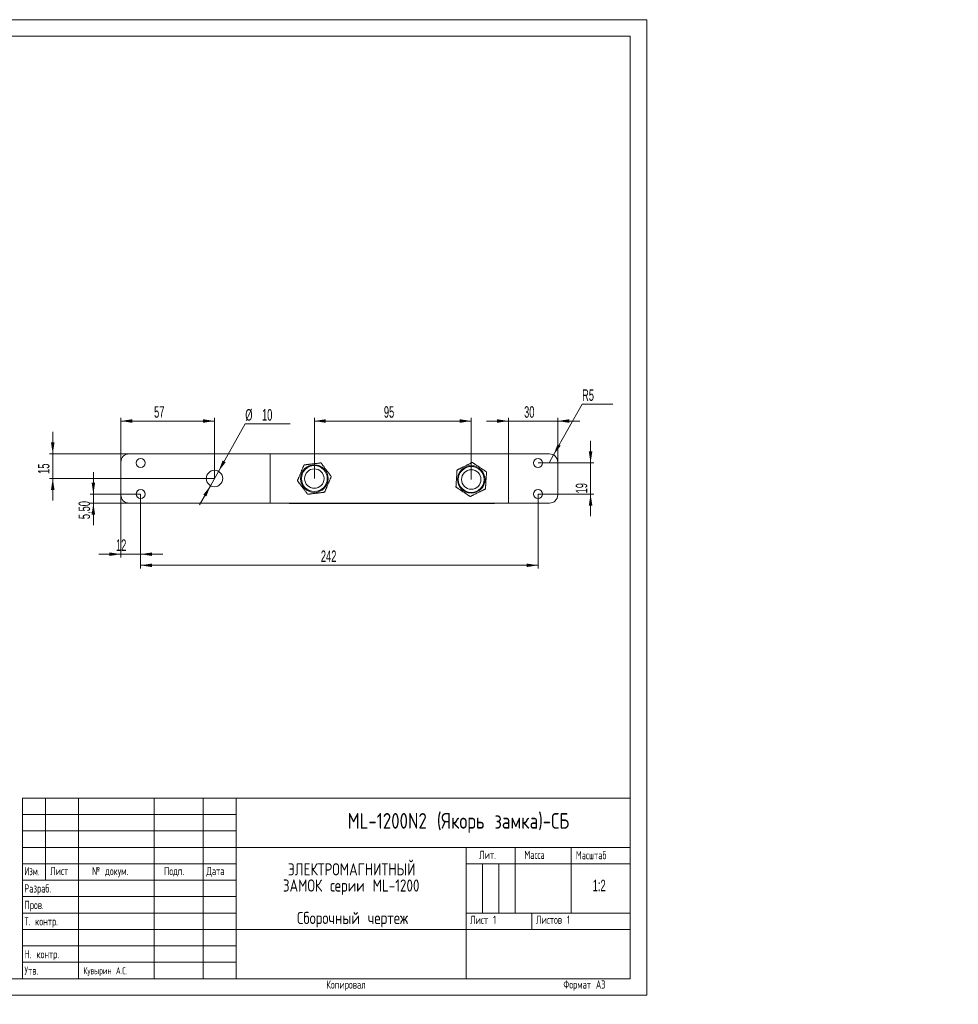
# Model space of a CAD drawing. Header units: millimetres. Extents: x 0 to 515, y -3 to 297.
# Tile 3 of 3: x 229 to 515, y -3 to 297. Entities that reach past the tile are written whole.
import ezdxf

# ---------------------------------------------------------------- set-up
doc = ezdxf.new("R2010")
doc.units = ezdxf.units.MM
doc.layers.add('ОСЕВЫЕ', color=7, linetype='Continuous')
doc.styles.add('SLDTEXTSTYLE0', font='TXT', dxfattribs={"width": 0.605})
doc.styles.add('SLDTEXTSTYLE1', font='TXT', dxfattribs={"width": 0.605, "bigfont": 'bigfont'})
doc.styles.add('SLDTEXTSTYLE2', font='TXT', dxfattribs={"width": 0.55152, "bigfont": 'bigfont'})
doc.styles.add('SLDTEXTSTYLE4', font='TXT', dxfattribs={"width": 0.75, "bigfont": 'bigfont'})
doc.dimstyles.new('SLDDIMSTYLE0', dxfattribs={"dimtxt": 3.5, "dimasz": 3.5, "dimexe": 0, "dimexo": 0.0625, "dimgap": 0.875, "dimtad": 2, "dimlfac": 2, "dimrnd": 1e-09, "dimzin": 12, "dimdsep": 46, "dimtxsty": 'SLDTEXTSTYLE0', "dimsah": 1, "dimcen": 0.09, "dimadec": 0, "dimazin": 3, "dimtfac": 1, "dimtdec": 3, "dimtofl": 0, "dimtmove": 0, "dimatfit": 3, "dimfxl": 0, "dimfrac": 2, "dimtolj": 1, "dimtzin": 12, "dimarcsym": 0})
doc.dimstyles.new('SLDDIMSTYLE1', dxfattribs={"dimtxt": 3.5, "dimasz": 3.5, "dimexe": 0, "dimexo": 0.0625, "dimgap": 0.875, "dimtad": 2, "dimlfac": 2, "dimrnd": 1e-09, "dimzin": 12, "dimdsep": 46, "dimtxsty": 'SLDTEXTSTYLE0', "dimsah": 1, "dimcen": 0.09, "dimadec": 0, "dimazin": 3, "dimtfac": 1, "dimtdec": 3, "dimtmove": 0, "dimatfit": 0, "dimfxl": 0, "dimfrac": 2, "dimtolj": 1, "dimtzin": 12, "dimarcsym": 0})
doc.dimstyles.new('SLDDIMSTYLE2', dxfattribs={"dimtxt": 3.5, "dimasz": 3.5, "dimexe": 0, "dimexo": 0.0625, "dimgap": 0.875, "dimtad": 0, "dimtih": 1, "dimtoh": 1, "dimlfac": 2, "dimrnd": 1e-09, "dimzin": 12, "dimdsep": 46, "dimtxsty": 'SLDTEXTSTYLE0', "dimsah": 1, "dimcen": 0, "dimadec": 0, "dimazin": 3, "dimtfac": 1, "dimtdec": 3, "dimtofl": 0, "dimtmove": 0, "dimatfit": 3, "dimfxl": 0, "dimfrac": 2, "dimtolj": 1, "dimtzin": 12, "dimarcsym": 0})
doc.dimstyles.new('SLDDIMSTYLE3', dxfattribs={"dimtxt": 3.5, "dimasz": 3.5, "dimexe": 0, "dimexo": 0.0625, "dimgap": 0.875, "dimtad": 0, "dimtih": 1, "dimtoh": 1, "dimlfac": 2, "dimrnd": 1e-09, "dimzin": 12, "dimdsep": 46, "dimtxsty": 'SLDTEXTSTYLE0', "dimsah": 1, "dimcen": 0, "dimadec": 0, "dimazin": 3, "dimtfac": 1, "dimtdec": 3, "dimtmove": 0, "dimatfit": 3, "dimfxl": 0, "dimfrac": 2, "dimtolj": 1, "dimtzin": 12, "dimarcsym": 0})

# ---------------------------------------------------------------- blocks, each defined once
blk = doc.blocks.new('SW_NOTE_0')
at = {"color": 0, "linetype": 'Continuous', "lineweight": 0, "attachment_point": 2, "style": 'SLDTEXTSTYLE4'}
for s, insert, char_height in [('\\M+1845E\\M+1844C\\M+18445\\M+1844B\\M+18453\\M+18451\\M+1844F\\M+1844D\\M+18440\\M+18443\\M+1844E\\M+18449\\M+18453\\M+1844E\\M+1845C\\M+1844A', (25.87, 4.77), 3.70417), ('\\M+18448\\M+18440\\M+1844D\\M+1844F\\M+1844B \\M+18483\\M+18475\\M+18482\\M+18479\\M+18479 ML-1200', (25.7, -0.16), 3.7042), ('\\M+18452\\M+18471\\M+18480\\M+18482\\M+18480\\M+18489\\M+1847E\\M+1848D\\M+1847A \\M+18489\\M+18475\\M+18482\\M+18484\\M+18475\\M+18477', (26.1, -10.04), 3.70417)]:
    blk.add_mtext(s, dxfattribs=dict(at, insert=insert, char_height=char_height))
blk = doc.blocks.new('_D_20')
at = {"color": 7, "linetype": 'Continuous', "lineweight": 0}
for p, q in [((318.81, 157.29), (318.81, 175.8)), ((318.81, 174.8), (366.58, 174.8)), ((366.58, 157.01), (366.58, 175.8))]:
    blk.add_line(p, q, dxfattribs=at)
for points in [[(318.81, 174.8), (322.31, 174.26), (322.31, 175.34)], [(366.58, 174.8), (363.08, 175.34), (363.08, 174.26)]]:
    blk.add_solid(points, dxfattribs=at)
at = {"color": 7, "linetype": 'Continuous', "lineweight": 0, "insert": (339.98, 179.31, -2.42), "char_height": 3.5, "attachment_point": 1, "style": 'SLDTEXTSTYLE0'}
blk.add_mtext('95', dxfattribs=at)
blk = doc.blocks.new('_D_21')
at = {"color": 7, "linetype": 'Continuous', "lineweight": 0}
for p, q in [((259.91, 162.31), (259.91, 175.8)), ((288.41, 174.8), (259.91, 174.8)), ((288.41, 157.31), (288.41, 175.8))]:
    blk.add_line(p, q, dxfattribs=at)
for points in [[(259.91, 174.8), (263.41, 174.26), (263.41, 175.34)], [(288.41, 174.8), (284.91, 175.34), (284.91, 174.26)]]:
    blk.add_solid(points, dxfattribs=at)
at = {"color": 7, "linetype": 'Continuous', "lineweight": 0, "insert": (270.02, 179.31, -2.42), "char_height": 3.5, "attachment_point": 1, "style": 'SLDTEXTSTYLE0'}
blk.add_mtext('57', dxfattribs=at)
blk = doc.blocks.new('_D_22')
at = {"color": 7, "linetype": 'Continuous', "lineweight": 0}
for p, q in [((239.17, 164.8), (239.17, 171.53)), ((262.4, 164.8), (238.17, 164.8)), ((239.17, 157.3), (239.17, 164.8)), ((288.4, 157.3), (238.17, 157.3)), ((239.17, 157.3), (239.17, 150.57))]:
    blk.add_line(p, q, dxfattribs=at)
for points in [[(239.17, 164.8), (239.71, 168.3), (238.63, 168.3)], [(239.17, 157.3), (238.63, 153.8), (239.71, 153.8)]]:
    blk.add_solid(points, dxfattribs=at)
at = {"color": 7, "linetype": 'Continuous', "lineweight": 0, "insert": (234.66, 158.71, -2.42), "char_height": 3.5, "attachment_point": 1, "rotation": 90, "style": 'SLDTEXTSTYLE0'}
blk.add_mtext('15', dxfattribs=at)
blk = doc.blocks.new('_D_23')
at = {"color": 7, "linetype": 'Continuous', "lineweight": 0}
for p, q in [((391.64, 164.48), (400.33, 179.94)), ((400.33, 179.94), (409.68, 179.94)), ((390.41, 162.3), (391.64, 164.48))]:
    blk.add_line(p, q, dxfattribs=at)
blk.add_solid([(391.64, 164.48), (393.82, 167.27), (392.88, 167.79)], dxfattribs=at)
at = {"color": 7, "linetype": 'Continuous', "lineweight": 0, "insert": (400.33, 184.45, -2.42), "char_height": 3.5, "attachment_point": 1, "style": 'SLDTEXTSTYLE0'}
blk.add_mtext('R5', dxfattribs=at)
blk = doc.blocks.new('_D_24')
at = {"color": 7, "linetype": 'Continuous', "lineweight": 0}
for p, q in [((259.91, 152.29), (259.91, 133.25)), ((265.91, 152.54), (265.91, 133.25)), ((259.91, 134.25), (253.18, 134.25)), ((265.91, 134.25), (259.91, 134.25)), ((265.91, 134.25), (272.64, 134.25))]:
    blk.add_line(p, q, dxfattribs=at)
for points in [[(259.91, 134.25), (256.41, 134.79), (256.41, 133.72)], [(265.91, 134.25), (269.41, 133.72), (269.41, 134.79)]]:
    blk.add_solid(points, dxfattribs=at)
at = {"color": 7, "linetype": 'Continuous', "lineweight": 0, "insert": (258.42, 138.77, -2.42), "char_height": 3.5, "attachment_point": 1, "style": 'SLDTEXTSTYLE0'}
blk.add_mtext('12', dxfattribs=at)
blk = doc.blocks.new('_D_25')
at = {"color": 7, "linetype": 'Continuous', "lineweight": 0}
for p, q in [((251.54, 152.55), (251.54, 159.28)), ((265.9, 152.55), (250.54, 152.55)), ((251.54, 152.55), (251.54, 149.8)), ((262.4, 149.8), (250.54, 149.8)), ((251.54, 149.8), (251.54, 143.07))]:
    blk.add_line(p, q, dxfattribs=at)
for points in [[(251.54, 152.55), (252.07, 156.05), (251, 156.05)], [(251.54, 149.8), (251, 146.3), (252.07, 146.3)]]:
    blk.add_solid(points, dxfattribs=at)
at = {"color": 7, "linetype": 'Continuous', "lineweight": 0, "insert": (247.02, 144.92, -2.42), "char_height": 3.5, "attachment_point": 1, "rotation": 90, "style": 'SLDTEXTSTYLE0'}
blk.add_mtext('5,50', dxfattribs=at)
blk = doc.blocks.new('_D_26')
at = {"color": 7, "linetype": 'Continuous', "lineweight": 0}
for p, q in [((289.64, 159.48), (297.78, 173.9)), ((297.78, 173.9), (311.43, 173.9)), ((287.18, 155.12), (289.64, 159.48)), ((287.18, 155.12), (283.88, 149.26))]:
    blk.add_line(p, q, dxfattribs=at)
for points in [[(289.64, 159.48), (291.83, 162.26), (290.89, 162.79)], [(287.18, 155.12), (285, 152.34), (285.93, 151.81)]]:
    blk.add_solid(points, dxfattribs=at)
at = {"color": 7, "linetype": 'Continuous', "lineweight": 0, "char_height": 3.5, "attachment_point": 1, "style": 'SLDTEXTSTYLE0'}
for s, insert in [('%%c', (297.78, 178.41, -2.42)), ('10', (302.88, 178.42, -2.42))]:
    blk.add_mtext(s, dxfattribs=dict(at, insert=insert))
blk = doc.blocks.new('_D_27')
at = {"color": 7, "linetype": 'Continuous', "lineweight": 0}
for p, q in [((377.91, 174.8), (371.18, 174.8)), ((377.91, 164.81), (377.91, 175.8)), ((377.91, 174.8), (392.91, 174.8)), ((392.91, 162.31), (392.91, 175.8)), ((392.91, 174.8), (399.64, 174.8))]:
    blk.add_line(p, q, dxfattribs=at)
for points in [[(377.91, 174.8), (374.41, 175.34), (374.41, 174.26)], [(392.91, 174.8), (396.41, 174.26), (396.41, 175.34)]]:
    blk.add_solid(points, dxfattribs=at)
at = {"color": 7, "linetype": 'Continuous', "lineweight": 0, "insert": (382.67, 179.31, -2.42), "char_height": 3.5, "attachment_point": 1, "style": 'SLDTEXTSTYLE0'}
blk.add_mtext('30', dxfattribs=at)
blk = doc.blocks.new('_D_28')
at = {"color": 7, "linetype": 'Continuous', "lineweight": 0}
for p, q in [((402.91, 162.05), (402.91, 168.78)), ((386.92, 162.05), (403.91, 162.05)), ((402.91, 162.05), (402.91, 152.55)), ((386.92, 152.55), (403.91, 152.55)), ((402.91, 152.55), (402.91, 145.82))]:
    blk.add_line(p, q, dxfattribs=at)
for points in [[(402.91, 162.05), (403.45, 165.55), (402.37, 165.55)], [(402.91, 152.55), (402.37, 149.05), (403.45, 149.05)]]:
    blk.add_solid(points, dxfattribs=at)
at = {"color": 7, "linetype": 'Continuous', "lineweight": 0, "insert": (398.4, 152.76, -2.42), "char_height": 3.5, "attachment_point": 1, "rotation": 90, "style": 'SLDTEXTSTYLE0'}
blk.add_mtext('19', dxfattribs=at)
blk = doc.blocks.new('_D_29')
at = {"color": 7, "linetype": 'Continuous', "lineweight": 0}
for p, q in [((265.91, 152.54), (265.91, 129.87)), ((386.91, 152.54), (386.91, 129.87)), ((265.91, 130.87), (386.91, 130.87))]:
    blk.add_line(p, q, dxfattribs=at)
for points in [[(265.91, 130.87), (269.41, 130.33), (269.41, 131.41)], [(386.91, 130.87), (383.41, 131.41), (383.41, 130.33)]]:
    blk.add_solid(points, dxfattribs=at)
at = {"color": 7, "linetype": 'Continuous', "lineweight": 0, "insert": (320.8, 135.38, -2.42), "char_height": 3.5, "attachment_point": 1, "style": 'SLDTEXTSTYLE0'}
blk.add_mtext('242', dxfattribs=at)

msp = doc.modelspace()

# ---------------------------------------------------------------- linework, layer by layer
at = {"color": 7, "linetype": 'Continuous', "lineweight": 15}
for p, q in [((415, 292), (20, 292)), ((415, 5), (415, 292)), ((259.9122, 152.2989), (259.9122, 162.2989)), ((262.4122, 164.7989), (305.4122, 164.7989)), ((305.4122, 164.7989), (377.9122, 164.7989)), ((305.4122, 149.7989), (305.4122, 164.7989)), ((377.9122, 149.7989), (377.9122, 164.7989)), ((390.4122, 164.7989), (377.9122, 164.7989)), ((392.9122, 152.2989), (392.9122, 162.2989)), ((262.4122, 149.7989), (305.4122, 149.7989)), ((377.9122, 149.7989), (305.4122, 149.7989)), ((311.1808, 149.6504), (311.1808, 149.7989)), ((373.6808, 149.6504), (311.1808, 149.6504)), ((373.6808, 149.7989), (373.6808, 149.6504)), ((390.4122, 149.7989), (377.9122, 149.7989)), ((230, 60), (415, 60)), ((230, 60), (230, 5)), ((237, 35), (237, 60)), ((247, 60), (247, 5)), ((270, 60), (270, 5)), ((285, 60), (285, 5)), ((295, 60), (295, 5)), ((295, 45), (415, 45)), ((365, 45), (365, 5)), ((380, 45), (380, 25)), ((397, 45), (397, 25)), ((230, 40), (295, 40)), ((365, 40), (415, 40)), ((230, 35), (295, 35)), ((365, 25), (415, 25)), ((385, 25), (385, 20)), ((295, 20), (415, 20)), ((20, 5), (415, 5))]:
    msp.add_line(p, q, dxfattribs=at)
at = {"color": 7, "linetype": 'Continuous', "lineweight": 0}
for p, q in [((230, 55), (295, 55)), ((230, 50), (295, 50)), ((230, 45), (295, 45)), ((370, 40), (370, 25)), ((375, 40), (375, 25)), ((230, 30), (295, 30)), ((230, 25), (295, 25)), ((230, 20), (295, 20)), ((230, 15), (295, 15)), ((230, 10), (295, 10))]:
    msp.add_line(p, q, dxfattribs=at)
at = {"color": 7, "linetype": 'Continuous', "lineweight": 15}
for centre, radius in [((265.9122, 162.0489), 1.375), ((386.9122, 162.0489), 1.375), ((288.4122, 157.2989), 2.5), ((318.8116, 157.28), 4.1962), ((318.8116, 157.28), 3.9375), ((318.8116, 157.28), 2.9693), ((366.5824, 157.0034), 4.1962), ((366.5824, 157.0034), 3.9375), ((366.5824, 157.0034), 2.9693), ((265.9122, 152.5489), 1.375), ((386.9122, 152.5489), 1.375)]:
    msp.add_circle(centre, radius, dxfattribs=at)
for centre, start, end in [((262.4122, 162.2989), 90, 180), ((390.4122, 162.2989), 0, 90), ((262.4122, 152.2989), 180, 270), ((390.4122, 152.2989), 270, 0)]:
    msp.add_arc(centre, 2.5, start, end, dxfattribs=at)
for points, knots in [([(315.6879, 161.4324), (315.6894, 161.4326), (315.6924, 161.433), (315.7238, 161.4368), (315.7892, 161.4448), (315.891, 161.4572), (316.0253, 161.4736), (316.2064, 161.4957), (316.4603, 161.5266), (316.7588, 161.5631), (317.0975, 161.6043), (317.4424, 161.6464), (317.841, 161.695), (318.2909, 161.7499), (318.74, 161.8047), (319.1376, 161.8531), (319.4985, 161.8971), (319.8079, 161.9349), (320.0634, 161.966), (320.235, 161.987), (320.3845, 162.0052), (320.5112, 162.0206), (320.6285, 162.035), (320.7182, 162.0459), (320.7811, 162.0536), (320.8186, 162.0581), (320.8416, 162.0609), (320.8444, 162.0613), (320.8458, 162.0615)], [0, 0, 0, 0, 0.01461169, 0.029671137, 0.059118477, 0.082677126, 0.106886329, 0.146859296, 0.187832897, 0.244778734, 0.302366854, 0.360994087, 0.419759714, 0.503952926, 0.588268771, 0.646615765, 0.705079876, 0.771476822, 0.805090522, 0.838919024, 0.863702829, 0.888714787, 0.913531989, 0.938951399, 0.955142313, 0.971717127, 0.985670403, 1, 1, 1, 1]), ([(320.8458, 162.0615), (320.846, 162.0612), (320.8466, 162.0604), (320.8537, 162.051), (320.8716, 162.0272), (320.9011, 161.988), (320.9483, 161.9252), (321.0137, 161.8383), (321.0932, 161.7326), (321.1755, 161.6232), (321.2862, 161.476), (321.4506, 161.2575), (321.6703, 160.9655), (321.914, 160.6416), (322.1602, 160.3143), (322.4088, 159.9837), (322.6589, 159.6513), (322.9106, 159.3167), (323.1204, 159.0378), (323.2877, 158.8154), (323.4206, 158.6387), (323.5598, 158.4537), (323.6828, 158.2902), (323.7803, 158.1606), (323.8463, 158.0728), (323.8978, 158.0045), (323.9322, 157.9586), (323.9553, 157.9279), (323.9676, 157.9117), (323.9689, 157.9099), (323.9695, 157.9091)], [0, 0, 0, 0, 0.00655557, 0.02065371, 0.03513436, 0.05335309, 0.07209514, 0.09926539, 0.12716414, 0.1517574, 0.17654634, 0.22706503, 0.29446209, 0.36240277, 0.43114974, 0.49999624, 0.56980693, 0.63970312, 0.71014437, 0.74556929, 0.78109877, 0.82373387, 0.86695538, 0.89300989, 0.91952448, 0.9383973, 0.95771028, 0.97270406, 0.98810299, 1, 1, 1, 1]), ([(362.2573, 159.8832), (362.2586, 159.8838), (362.2613, 159.8852), (362.2897, 159.8993), (362.3487, 159.9285), (362.4406, 159.974), (362.5619, 160.034), (362.7254, 160.115), (362.9546, 160.2285), (363.2241, 160.3619), (363.5298, 160.5133), (363.8412, 160.6675), (364.2011, 160.8457), (364.6073, 161.0468), (365.0127, 161.2476), (365.3716, 161.4253), (365.6974, 161.5867), (365.9768, 161.725), (366.2074, 161.8392), (366.3623, 161.9159), (366.4973, 161.9828), (366.6117, 162.0394), (366.7176, 162.0918), (366.7986, 162.1319), (366.8554, 162.16), (366.8892, 162.1768), (366.91, 162.1871), (366.9125, 162.1883), (366.9138, 162.189)], [0, 0, 0, 0, 0.014611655, 0.029671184, 0.059118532, 0.082677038, 0.106886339, 0.146859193, 0.187833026, 0.244778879, 0.302367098, 0.360993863, 0.419759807, 0.503952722, 0.588268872, 0.646615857, 0.705079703, 0.771476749, 0.805090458, 0.838918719, 0.863702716, 0.888714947, 0.913531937, 0.938951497, 0.955142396, 0.971717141, 0.985670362, 1, 1, 1, 1]), ([(366.9138, 162.189), (366.915, 162.1882), (366.9176, 162.1865), (366.9439, 162.1689), (366.9987, 162.1324), (367.0841, 162.0756), (367.1968, 162.0006), (367.3486, 161.8995), (367.5615, 161.7577), (367.8118, 161.5911), (368.0958, 161.402), (368.385, 161.2094), (368.7193, 160.9869), (369.0966, 160.7357), (369.4731, 160.4849), (369.8065, 160.2629), (370.1091, 160.0615), (370.3686, 159.8887), (370.5828, 159.7461), (370.7267, 159.6502), (370.8521, 159.5668), (370.9583, 159.4961), (371.0567, 159.4305), (371.1319, 159.3805), (371.1847, 159.3454), (371.2161, 159.3244), (371.2354, 159.3116), (371.2378, 159.31), (371.2389, 159.3092)], [0, 0, 0, 0, 0.01461167, 0.02967111, 0.05911841, 0.08267729, 0.10688655, 0.14685946, 0.1878328, 0.24477892, 0.30236682, 0.36099388, 0.41975966, 0.50395296, 0.58826891, 0.64661596, 0.70508, 0.77147696, 0.80509038, 0.8389188, 0.86370266, 0.88871463, 0.91353193, 0.93895135, 0.95514229, 0.97171712, 0.9856704, 1, 1, 1, 1]), ([(313.6537, 156.651), (313.6542, 156.6524), (313.6554, 156.6552), (313.6678, 156.6844), (313.6936, 156.7449), (313.7338, 156.8393), (313.7867, 156.9638), (313.8582, 157.1317), (313.9583, 157.3671), (314.076, 157.6438), (314.2096, 157.9577), (314.3456, 158.2775), (314.5028, 158.647), (314.6803, 159.0641), (314.8574, 159.4804), (315.0142, 159.8489), (315.1565, 160.1834), (315.2785, 160.4703), (315.3793, 160.7071), (315.447, 160.8662), (315.5059, 161.0048), (315.5559, 161.1222), (315.6022, 161.231), (315.6375, 161.3141), (315.6623, 161.3724), (315.6771, 161.4072), (315.6862, 161.4285), (315.6873, 161.4311), (315.6879, 161.4324)], [0, 0, 0, 0, 0.01461169, 0.02967114, 0.05911845, 0.08267711, 0.10688636, 0.14685936, 0.18783291, 0.24477879, 0.3023669, 0.36099407, 0.41975971, 0.50395298, 0.5882688, 0.64661579, 0.70507986, 0.77147687, 0.80509053, 0.838919, 0.8637028, 0.88871478, 0.91353199, 0.93895141, 0.9551423, 0.97171711, 0.9856704, 1, 1, 1, 1]), ([(361.9259, 154.6976), (361.9259, 154.6979), (361.926, 154.6989), (361.9267, 154.7107), (361.9286, 154.7404), (361.9317, 154.7894), (361.9368, 154.8677), (361.9437, 154.9763), (361.9521, 155.1083), (361.9609, 155.245), (361.9726, 155.4287), (361.99, 155.7016), (362.0134, 156.0663), (362.0392, 156.4708), (362.0653, 156.8795), (362.0917, 157.2923), (362.1182, 157.7074), (362.1449, 158.1253), (362.1672, 158.4736), (362.1849, 158.7513), (362.199, 158.972), (362.2138, 159.2031), (362.2268, 159.4072), (362.2372, 159.569), (362.2442, 159.6786), (362.2497, 159.764), (362.2533, 159.8212), (362.2558, 159.8596), (362.2571, 159.8799), (362.2572, 159.8822), (362.2573, 159.8832)], [0, 0, 0, 0, 0.00655557, 0.02065372, 0.03513436, 0.05335308, 0.07209511, 0.09926537, 0.12716413, 0.15175739, 0.17654635, 0.227065, 0.29446212, 0.36240276, 0.43114977, 0.49999627, 0.56980695, 0.63970312, 0.7101444, 0.74556929, 0.78109878, 0.82373388, 0.86695539, 0.8930099, 0.91952447, 0.93839731, 0.95771028, 0.97270405, 0.98810299, 1, 1, 1, 1]), ([(371.2389, 159.3092), (371.2389, 159.3089), (371.2389, 159.3079), (371.2381, 159.2961), (371.2362, 159.2664), (371.2331, 159.2174), (371.2281, 159.1391), (371.2211, 159.0305), (371.2127, 158.8985), (371.204, 158.7618), (371.1922, 158.5781), (371.1748, 158.3052), (371.1515, 157.9405), (371.1256, 157.536), (371.0995, 157.1273), (371.0731, 156.7145), (371.0466, 156.2994), (371.0199, 155.8815), (370.9976, 155.5332), (370.9799, 155.2555), (370.9658, 155.0348), (370.951, 154.8037), (370.938, 154.5996), (370.9276, 154.4378), (370.9206, 154.3282), (370.9152, 154.2428), (370.9115, 154.1856), (370.9091, 154.1472), (370.9078, 154.1269), (370.9076, 154.1246), (370.9076, 154.1236)], [0, 0, 0, 0, 0.00655557, 0.02065371, 0.03513436, 0.05335308, 0.07209514, 0.09926538, 0.12716413, 0.15175739, 0.17654631, 0.227065, 0.29446213, 0.36240273, 0.43114973, 0.49999624, 0.56980696, 0.63970313, 0.71014433, 0.74556931, 0.78109879, 0.82373385, 0.86695536, 0.89300993, 0.91952445, 0.93839733, 0.95771028, 0.97270405, 0.988103, 1, 1, 1, 1]), ([(316.7774, 152.4986), (316.7772, 152.4989), (316.7766, 152.4997), (316.7695, 152.5091), (316.7516, 152.5329), (316.7221, 152.5721), (316.6749, 152.6349), (316.6095, 152.7218), (316.5299, 152.8275), (316.4476, 152.9369), (316.337, 153.0841), (316.1726, 153.3026), (315.9529, 153.5946), (315.7092, 153.9185), (315.463, 154.2458), (315.2143, 154.5764), (314.9643, 154.9088), (314.7126, 155.2434), (314.5027, 155.5223), (314.3355, 155.7447), (314.2025, 155.9214), (314.0633, 156.1064), (313.9404, 156.2699), (313.8429, 156.3995), (313.7769, 156.4873), (313.7254, 156.5556), (313.691, 156.6014), (313.6678, 156.6322), (313.6556, 156.6484), (313.6542, 156.6502), (313.6537, 156.651)], [0, 0, 0, 0, 0.00655557, 0.02065372, 0.03513436, 0.05335306, 0.07209511, 0.09926533, 0.12716414, 0.15175738, 0.17654638, 0.2270651, 0.29446211, 0.36240273, 0.43114968, 0.49999624, 0.56980694, 0.63970311, 0.71014432, 0.74556924, 0.78109878, 0.82373387, 0.86695542, 0.89300989, 0.91952446, 0.93839733, 0.95771027, 0.97270406, 0.988103, 1, 1, 1, 1]), ([(323.9695, 157.9091), (323.9689, 157.9077), (323.9678, 157.9049), (323.9553, 157.8757), (323.9296, 157.8152), (323.8894, 157.7208), (323.8364, 157.5962), (323.765, 157.4284), (323.6649, 157.193), (323.5472, 156.9163), (323.4136, 156.6024), (323.2776, 156.2826), (323.1204, 155.9131), (322.9429, 155.496), (322.7658, 155.0797), (322.609, 154.7112), (322.4667, 154.3766), (322.3446, 154.0898), (322.2439, 153.853), (322.1762, 153.6939), (322.1172, 153.5553), (322.0673, 153.4379), (322.021, 153.3291), (321.9856, 153.246), (321.9608, 153.1877), (321.9461, 153.1529), (321.937, 153.1315), (321.9359, 153.129), (321.9353, 153.1276)], [0, 0, 0, 0, 0.01461169, 0.02967115, 0.05911846, 0.0826771, 0.10688636, 0.1468594, 0.18783294, 0.24477875, 0.30236688, 0.36099408, 0.41975975, 0.50395297, 0.5882688, 0.64661582, 0.70507986, 0.77147682, 0.80509051, 0.83891905, 0.86370279, 0.8887148, 0.91353197, 0.9389514, 0.95514232, 0.97171711, 0.98567041, 1, 1, 1, 1]), ([(321.9353, 153.1276), (321.9338, 153.1275), (321.9308, 153.1271), (321.8993, 153.1233), (321.834, 153.1153), (321.7322, 153.1029), (321.5979, 153.0865), (321.4168, 153.0644), (321.1629, 153.0334), (320.8644, 152.997), (320.5257, 152.9557), (320.1808, 152.9137), (319.7822, 152.8651), (319.3323, 152.8102), (318.8832, 152.7554), (318.4856, 152.7069), (318.1247, 152.6629), (317.8153, 152.6252), (317.5598, 152.5941), (317.3882, 152.5731), (317.2387, 152.5549), (317.112, 152.5394), (316.9946, 152.5251), (316.905, 152.5142), (316.8421, 152.5065), (316.8046, 152.502), (316.7816, 152.4991), (316.7788, 152.4988), (316.7774, 152.4986)], [0, 0, 0, 0, 0.01461169, 0.02967115, 0.05911845, 0.08267708, 0.10688637, 0.14685938, 0.18783293, 0.24477874, 0.30236689, 0.36099409, 0.41975972, 0.50395292, 0.58826885, 0.64661576, 0.70507987, 0.77147682, 0.80509051, 0.83891902, 0.86370283, 0.88871481, 0.91353201, 0.9389514, 0.95514233, 0.97171711, 0.9856704, 1, 1, 1, 1]), ([(366.251, 151.8178), (366.2498, 151.8187), (366.2473, 151.8203), (366.2209, 151.8379), (366.1661, 151.8744), (366.0807, 151.9312), (365.9681, 152.0062), (365.8162, 152.1073), (365.6033, 152.2491), (365.353, 152.4158), (365.069, 152.6048), (364.7798, 152.7974), (364.4456, 153.0199), (364.0683, 153.2712), (363.6917, 153.5219), (363.3583, 153.7439), (363.0557, 153.9453), (362.7962, 154.1181), (362.582, 154.2608), (362.4381, 154.3566), (362.3127, 154.4401), (362.2065, 154.5108), (362.1081, 154.5763), (362.0329, 154.6263), (361.9802, 154.6615), (361.9487, 154.6824), (361.9294, 154.6953), (361.9271, 154.6968), (361.9259, 154.6976)], [0, 0, 0, 0, 0.01461167, 0.02967111, 0.05911842, 0.08267692, 0.10688661, 0.1468595, 0.18783284, 0.24477901, 0.30236684, 0.36099388, 0.41975966, 0.50395302, 0.58826891, 0.64661598, 0.70508001, 0.77147696, 0.8050904, 0.83891881, 0.86370265, 0.88871464, 0.91353194, 0.93895136, 0.95514229, 0.97171712, 0.9856704, 1, 1, 1, 1]), ([(370.9076, 154.1236), (370.9062, 154.123), (370.9035, 154.1216), (370.8751, 154.1076), (370.8161, 154.0784), (370.7242, 154.0328), (370.6029, 153.9728), (370.4394, 153.8918), (370.2102, 153.7783), (369.9407, 153.6449), (369.635, 153.4935), (369.3236, 153.3393), (368.9638, 153.1611), (368.5576, 152.96), (368.1521, 152.7592), (367.7932, 152.5815), (367.4674, 152.4202), (367.1881, 152.2818), (366.9574, 152.1676), (366.8025, 152.0909), (366.6675, 152.0241), (366.5532, 151.9674), (366.4472, 151.915), (366.3662, 151.8749), (366.3095, 151.8468), (366.2756, 151.83), (366.2548, 151.8197), (366.2523, 151.8185), (366.251, 151.8178)], [0, 0, 0, 0, 0.0146117, 0.02967123, 0.05911858, 0.08267709, 0.10688637, 0.14685925, 0.18783306, 0.2447789, 0.30236712, 0.36099392, 0.41975984, 0.50395273, 0.58826889, 0.6466159, 0.70507971, 0.77147675, 0.80509045, 0.83891874, 0.86370272, 0.88871495, 0.91353193, 0.93895151, 0.9551424, 0.97171714, 0.98567036, 1, 1, 1, 1])]:
    msp.add_open_spline(points, degree=3, knots=knots, dxfattribs=at)
at = {"layer": 'ОСЕВЫЕ', "lineweight": 0}
for p, q in [((0, 297), (420, 297)), ((420, 297), (420, 0)), ((0, 0), (420, 0))]:
    msp.add_line(p, q, dxfattribs=at)

# ---------------------------------------------------------------- block references
at = {"color": 7, "linetype": 'Continuous', "lineweight": 0}
msp.add_blockref('SW_NOTE_0', (304.3233, 35.3842), dxfattribs=at)

# ---------------------------------------------------------------- texts
for s, insert, char_height, attachment_point, style in [('ML-1200N2 (\\M+18460\\M+1847B\\M+18480\\M+18482\\M+1848E \\M+18478\\M+18470\\M+1847D\\M+1847B\\M+18470)-\\M+18452\\M+18441', (362.7053, 55.4376), 4.7625, 2, 'SLDTEXTSTYLE4'), ('\\M+1844C\\M+18479\\M+18484.', (369.0114, 43.9608), 2.5, 1, 'SLDTEXTSTYLE1'), ('\\M+1844D\\M+18470\\M+18483\\M+18483\\M+18470', (382.7638, 43.9608), 2.5, 1, 'SLDTEXTSTYLE1'), ('\\M+1844D\\M+18470\\M+18483\\M+1848A\\M+18484\\M+18470\\M+18471', (398.4256, 43.8629), 2.5, 1, 'SLDTEXTSTYLE1'), ('\\M+18449\\M+18478\\M+1847D.', (230.5388, 39.0023), 2.5, 1, 'SLDTEXTSTYLE2'), ('\\M+1844C\\M+18479\\M+18483\\M+18484', (238.3874, 39.0559), 2.5, 1, 'SLDTEXTSTYLE1'), ('\\M+18782 \\M+18474\\M+18480\\M+1847B\\M+18485\\M+1847D.', (251.1218, 39.0314), 2.5, 1, 'SLDTEXTSTYLE1'), ('\\M+18450\\M+18480\\M+18474\\M+18481.', (273.0399, 39.0278), 2.5, 1, 'SLDTEXTSTYLE1'), ('\\M+18444\\M+18470\\M+18484\\M+18470', (285.9729, 39.0335), 2.5, 1, 'SLDTEXTSTYLE1'), ('\\M+18451\\M+18470\\M+18478\\M+18482\\M+18470\\M+18471.', (230.5158, 33.729), 2.5, 1, 'SLDTEXTSTYLE1'), ('1:2', (405.5471, 35.152), 3.5, 2, 'SLDTEXTSTYLE0'), ('\\M+18450\\M+18482\\M+18480\\M+18472.', (230.5567, 28.7027), 2.5, 1, 'SLDTEXTSTYLE1'), ('\\M+1844C\\M+18479\\M+18483\\M+18484 1', (366.2372, 24.1587), 2.5, 1, 'SLDTEXTSTYLE1'), ('\\M+1844C\\M+18479\\M+18483\\M+18484\\M+18480\\M+18472 1', (386.2978, 24.2045), 2.5, 1, 'SLDTEXTSTYLE1'), ('\\M+18453. \\M+1847B\\M+18480\\M+1847E\\M+18484\\M+18482.', (230.5022, 23.7014), 2.5, 1, 'SLDTEXTSTYLE1'), ('\\M+1844E. \\M+1847B\\M+18480\\M+1847E\\M+18484\\M+18482.', (230.5644, 13.7182), 2.5, 1, 'SLDTEXTSTYLE1'), ('\\M+18454\\M+18484\\M+18472.', (230.5506, 8.7001), 2.5, 1, 'SLDTEXTSTYLE1'), ('\\M+1844B\\M+18485\\M+18472\\M+1848D\\M+18482\\M+18479\\M+1847E \\M+18440.\\M+18452.', (248.5039, 8.4867), 2.116667, 1, 'SLDTEXTSTYLE1'), ('\\M+1844B\\M+18480\\M+18481\\M+18479\\M+18482\\M+18480\\M+18472\\M+18470\\M+1847C', (322.46, 4.4683), 2.5, 1, 'SLDTEXTSTYLE1'), ('\\M+18455\\M+18480\\M+18482\\M+1847D\\M+18470\\M+18484 \\M+184403', (394.6346, 4.4833), 2.5, 1, 'SLDTEXTSTYLE1')]:
    msp.add_mtext(s, dxfattribs=dict(at, insert=insert, char_height=char_height, attachment_point=attachment_point, style=style))

# ---------------------------------------------------------------- dimensions: what is measured, and where the dimension line sits
dim = msp.add_radius_dim(center=(390.4122, 162.2989), mpoint=(391.6373, 164.4782), dimstyle='SLDDIMSTYLE2', dxfattribs=at)
dim.commit()
dim.dimension.update_dxf_attribs({"geometry": '_D_23', "text_midpoint": (405.005, 182.6232), "dimtype": 164})
for base, p1, p2, dimstyle, picture, middle in [((259.9122, 174.7989), (288.4122, 157.2989), (259.9122, 162.2989), 'SLDDIMSTYLE0', '_D_21', (274.2943, 174.7989)), ((366.5824, 174.7989), (318.8116, 157.28), (366.5824, 157.0034), 'SLDDIMSTYLE0', '_D_20', (344.2593, 174.7989)), ((392.9122, 174.7989), (377.9122, 164.7989), (392.9122, 162.2989), 'SLDDIMSTYLE1', '_D_27', (386.9494, 174.7989)), ((259.9122, 134.2545), (265.9122, 152.5489), (259.9122, 152.2989), 'SLDDIMSTYLE1', '_D_24', (262.6987, 134.2545)), ((386.9122, 130.868), (265.9122, 152.5489), (386.9122, 152.5489), 'SLDDIMSTYLE0', '_D_29', (326.4122, 130.868))]:
    dim = msp.add_linear_dim(base=base, p1=p1, p2=p2, dimstyle=dimstyle, dxfattribs=at)
    dim.commit()
    dim.dimension.update_dxf_attribs({"geometry": picture, "text_midpoint": middle, "dimtype": 160})
dim = msp.add_diameter_dim_2p(p1=(289.6403, 159.4764), p2=(287.184, 155.1214), dimstyle='SLDDIMSTYLE3', dxfattribs=at)
dim.commit()
dim.dimension.update_dxf_attribs({"geometry": '_D_26', "text_midpoint": (304.6049, 176.6703), "dimtype": 163})
for base, p1, p2, picture, middle in [((239.1685, 164.7989), (288.4122, 157.2989), (262.4122, 164.7989), '_D_22', (239.1685, 162.988)), ((402.9122, 152.5489), (386.9122, 162.0489), (386.9122, 152.5489), '_D_28', (402.9122, 157.042)), ((251.5364, 149.7989), (265.9122, 152.5489), (262.4122, 149.7989), '_D_25', (251.5364, 151.2073))]:
    dim = msp.add_linear_dim(base=base, p1=p1, p2=p2, angle=90, dimstyle='SLDDIMSTYLE1', dxfattribs=at)
    dim.commit()
    dim.dimension.update_dxf_attribs({"geometry": picture, "text_midpoint": middle, "dimtype": 160})

doc.saveas('drawing.dxf')
